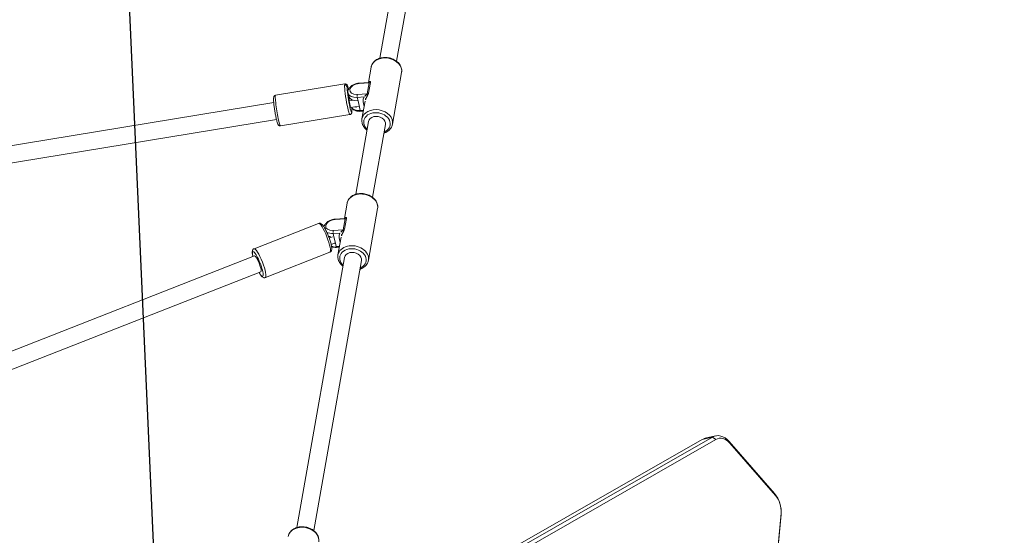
# Model space of a CAD drawing. Extents: x 5477758 to 5478338, y 5918296 to 5918502.
# Tile 121 of 138: x 5477951.689 to 5477952.61, y 5918463.41 to 5918463.892. Entities that reach past the tile are written whole.
import ezdxf

# ---------------------------------------------------------------- set-up
doc = ezdxf.new("R2010")
doc.units = 0
doc.layers.get('0').update_dxf_attribs({"linetype": 'CONTINUOUS', "lineweight": 13})
doc.layers.add('0_PROJEKTOWANE ZABAWKI', color=7, linetype='CONTINUOUS', lineweight=0)
doc.layers.add('0_WSPÓŁRZĘDNE_ODNOŚNIKI', color=6, linetype='CONTINUOUS', lineweight=15)
doc.styles.add('pktkecm$0$STANDARD', font='romans')
doc.dimstyles.new('pktkecm$0$ODNOŚNIKI', dxfattribs={"dimtxt": 17.5, "dimasz": 6, "dimexe": 7, "dimexo": 7, "dimgap": 7, "dimtad": 1, "dimtoh": 1, "dimdec": 0, "dimzin": 0, "dimdsep": 46, "dimtxsty": 'pktkecm$0$STANDARD', "dimblk": 'pktkecm$0$_Dot', "dimcen": 8, "dimdle": 7, "dimclrt": 2, "dimadec": 0, "dimazin": 0, "dimtfac": 1, "dimtdec": 0, "dimtofl": 0, "dimtmove": 0, "dimatfit": 3, "dimldrblk": 'pktkecm$0$_DotBlank', "dimfxl": 0, "dimtolj": 1, "dimtzin": 0, "dimarcsym": 0})

# ---------------------------------------------------------------- blocks, each defined once
blk = doc.blocks.new('zw$CEC1')
for p, q in [((1049.405152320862, -591.7832463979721), (1049.531937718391, -591.8031214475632)), ((1049.405152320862, -591.7832463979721), (1052.270743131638, -592.7281156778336)), ((1052.397528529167, -592.7479907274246), (1049.531937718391, -591.8031214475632)), ((1047.483071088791, -591.955393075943), (1041.756945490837, -595.0065200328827)), ((1041.93748998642, -594.9638041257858), (1047.663615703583, -591.9126771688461)), ((1047.663615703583, -591.9126771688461), (1047.483071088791, -591.955393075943)), ((1041.93748998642, -594.9638041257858), (1041.756945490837, -595.0065200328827)), ((1040.960575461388, -597.1259107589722), (1040.960575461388, -596.1359611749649)), ((1041.297724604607, -596.1737560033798), (1041.004280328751, -596.4299927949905)), ((1041.004280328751, -596.4299927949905), (1059.499388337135, -657.9572215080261)), ((1041.004280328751, -597.4199422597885), (1041.004280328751, -596.4299927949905)), ((1059.792832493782, -657.7009848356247), (1041.297724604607, -596.1737560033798)), ((1059.499388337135, -658.9471710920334), (1041.004280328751, -597.4199422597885)), ((979.5114288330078, -608.5349798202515), (1000.004487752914, -617.267462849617)), ((978.8842089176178, -610.0069156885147), (999.3772678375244, -618.739398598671)), ((1001.145027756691, -617.0469161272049), (1005.670899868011, -618.9754765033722)), ((1000.00819170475, -619.7147997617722), (1001.345499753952, -620.2846523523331)), ((1001.208769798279, -621.1318315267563), (1001.344727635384, -620.2900698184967)), ((1001.248608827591, -621.1637214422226), (1001.398201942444, -620.2375385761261)), ((1002.329480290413, -620.510774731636), (1001.376665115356, -620.1047619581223)), ((1001.398201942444, -620.2375385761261), (1002.35101723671, -620.6435512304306)), ((1005.535193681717, -619.6242020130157), (1011.914677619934, -622.3426216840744)), ((1002.35101723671, -620.6435512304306), (1002.201424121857, -621.5697340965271)), ((1002.4781280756, -621.6204857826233), (1002.579194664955, -620.9947476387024)), ((1002.9857391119, -620.9835896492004), (1004.534063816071, -621.6433602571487)), ((1003.786688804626, -621.324889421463), (1003.738945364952, -621.6204857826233)), ((1004.907973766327, -621.096137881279), (1011.287457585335, -623.8145575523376)), ((1002.4781280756, -621.6204857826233), (1002.793332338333, -621.6204857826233)), ((1002.648137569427, -622.0486419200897), (1002.621868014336, -622.4463596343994)), ((1002.793332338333, -621.6204857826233), (1003.423740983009, -621.6204857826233)), ((1003.252276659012, -622.4463596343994), (1003.306826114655, -621.6204857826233)), ((1003.423740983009, -621.6204857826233), (1003.738945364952, -621.6204857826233)), ((1003.817284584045, -621.6016240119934), (1003.85713326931, -621.3549072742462)), ((1013.055217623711, -622.1220749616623), (1017.581089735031, -624.0506353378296)), ((1000.987371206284, -622.4643156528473), (1000.553924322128, -629.0266579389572)), ((1001.882618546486, -622.3667278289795), (1002.197822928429, -622.3667278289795)), ((1002.621868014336, -622.4463596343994), (1002.164892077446, -622.3667278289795)), ((1003.252276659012, -622.4463596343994), (1002.621868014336, -622.4463596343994)), ((1003.881065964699, -622.6554461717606), (1003.447618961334, -629.2177883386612)), ((1011.91838157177, -624.7899587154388), (1013.255689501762, -625.3598111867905)), ((1017.445383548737, -624.6993609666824), (1041.094642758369, -634.7767610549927)), ((1013.118959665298, -626.206990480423), (1013.254917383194, -625.3652287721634)), ((1013.158798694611, -626.23888027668), (1013.308391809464, -625.3126974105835)), ((1014.239670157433, -625.5859335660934), (1013.286854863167, -625.1799209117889)), ((1013.308391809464, -625.3126974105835), (1014.26120698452, -625.7187101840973)), ((1014.26120698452, -625.7187101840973), (1014.111613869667, -626.6448930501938)), ((1014.388317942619, -626.6956446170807), (1014.489384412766, -626.0699064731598)), ((1014.388317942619, -626.6956446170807), (1014.703522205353, -626.6956446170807)), ((1014.672875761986, -626.8396462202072), (1014.719953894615, -627.1598368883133)), ((1014.703522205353, -626.6956446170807), (1015.333930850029, -626.6956446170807)), ((1014.89592897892, -626.0587484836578), (1016.44425368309, -626.7185192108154)), ((1015.344314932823, -627.1187059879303), (1015.282111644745, -626.6956446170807)), ((1015.333930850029, -626.6956446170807), (1015.649135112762, -626.6956446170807)), ((1015.696878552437, -626.4000483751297), (1015.649135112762, -626.6956446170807)), ((1015.727474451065, -626.6767829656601), (1015.76732313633, -626.4300661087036)), ((1016.818163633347, -626.1712968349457), (1040.467422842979, -636.2486968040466)), ((1016.029405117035, -627.3981359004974), (1016.973268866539, -633.8176093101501)), ((1013.160252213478, -627.819991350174), (1014.104116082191, -634.2394646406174)), ((1001.183977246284, -629.3500974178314), (998.9238150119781, -663.5687185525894)), ((1002.780498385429, -629.4555487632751), (1000.527389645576, -663.5673816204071)), ((1016.358784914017, -634.1066925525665), (1020.671201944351, -663.4366065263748)), ((1014.775804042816, -634.3394404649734), (1019.084174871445, -663.6418350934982))]:
    blk.add_line(p, q)
for centre, major_axis, ratio, start_param, end_param in [((1048.686701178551, -593.0848342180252), (-1.99999999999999, -1.479927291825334e-13), 0.7071067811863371, 4.27605666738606, 5.358160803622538), ((1048.686701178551, -592.8727022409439), (1.699999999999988, -1.225686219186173e-13), 0.7071067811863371, 1.1344640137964, 2.216568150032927), ((1042.960575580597, -596.1359611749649), (-1.99999999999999, -1.332267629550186e-15), 0.7071067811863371, 5.358160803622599, 6.492624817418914), ((1042.960575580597, -595.9238291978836), (-1.70000000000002, -1.193489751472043e-15), 0.7071067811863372, 5.358160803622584, 6.49262481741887), ((1042.960575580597, -597.1259107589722), (-2.00000000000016, -1.609823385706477e-15), 0.7071067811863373, 0, 0.2094395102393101), ((1000.576609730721, -618.3808579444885), (-0.5684180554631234, -1.333941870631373), 0.7622173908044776, 3.141592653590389, 6.283185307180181), ((1005.102481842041, -620.3094183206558), (0.5684180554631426, 1.333941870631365), 0.7622173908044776, 6.038236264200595e-13, 3.141592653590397), ((1005.221583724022, -620.360170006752), (-0.4900155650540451, -1.14994988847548), 0.7622173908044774, 2.265294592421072, 7.159483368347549), ((1001.240599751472, -620.2375385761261), (-0.07840249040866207, -0.1839919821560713), 0.7622173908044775, 1.884843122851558, 2.641299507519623), ((1005.221583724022, -620.360170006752), (0.3136099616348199, 0.7359679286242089), 0.7622173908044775, 5.994696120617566e-13, 3.141592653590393), ((1001.725016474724, -621.3667278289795), (-1.874472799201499e-13, -0.8000000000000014), 0.6156614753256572, 4.455825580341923, 7.597418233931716), ((1001.406211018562, -621.1637214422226), (-0.1974412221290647, 0.03188986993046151), 0.1999639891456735, 6.384411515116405e-12, 0.6794331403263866), ((1002.193415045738, -620.6435512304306), (0.07840249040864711, 0.1839919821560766), 0.7622173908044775, 5.026435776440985, 5.782892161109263), ((1002.698296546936, -621.0454992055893), (0.1214692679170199, 0.1588874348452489), 0.6354086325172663, 0.1607775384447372, 1.731573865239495), ((1003.43505525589, -619.5988961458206), (-0.64682054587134, -1.517933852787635), 0.7622173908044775, 6.091042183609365, 6.780665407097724), ((1003.554157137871, -619.6496477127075), (-0.5684180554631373, -1.3339418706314), 0.7622173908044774, 6.091042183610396, 6.283185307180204), ((1002.447353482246, -622.3610221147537), (1.247282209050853, -0.08238380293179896), 0.08405861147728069, 2.406622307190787, 7.102389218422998), ((1001.882618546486, -621.3667278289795), (-1.151856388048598e-14, -1.000000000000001), 0.6156614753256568, 0, 1.314232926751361), ((1002.197822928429, -621.3667278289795), (-1.226796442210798e-14, -1.000000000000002), 0.6156614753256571, 0, 1.314232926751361), ((1002.359026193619, -621.5697340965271), (0.1974412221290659, -0.03188986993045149), 0.1999639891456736, 3.821025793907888, 5.391822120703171), ((1003.143435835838, -621.3667278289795), (-2.343125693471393e-13, -1.000000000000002), 0.6156614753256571, 0.1883386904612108, 1.314232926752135), ((1002.828231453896, -621.3667278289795), (-2.34340324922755e-13, -1.000000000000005), 0.6156614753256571, 0.8204199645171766, 1.314232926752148), ((1003.619843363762, -621.5697340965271), (0.1974412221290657, -0.03188986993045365), 0.1999639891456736, 5.39182212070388, 6.283185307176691), ((1012.48679959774, -623.4560168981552), (-0.5684180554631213, -1.333941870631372), 0.7622173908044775, 3.141592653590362, 6.283185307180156), ((1002.434218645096, -622.5598808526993), (-1.446847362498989, 0.09556521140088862), 0.0840586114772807, 4.670069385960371e-12, 3.141592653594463), ((1017.012671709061, -625.3845772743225), (0.5684180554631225, 1.333941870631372), 0.7622173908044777, 6.42698978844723e-13, 3.141592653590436), ((1017.131773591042, -625.4353288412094), (-0.4900155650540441, -1.149949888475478), 0.7622173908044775, 2.265294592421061, 7.159483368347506), ((1017.131773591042, -625.4353288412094), (0.3136099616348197, 0.7359679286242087), 0.7622173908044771, 5.996516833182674e-13, 3.141592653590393), ((1013.150789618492, -625.3126974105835), (-0.07840249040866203, -0.1839919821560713), 0.7622173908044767, 1.884843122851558, 2.641299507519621), ((1014.103604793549, -625.7187101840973), (0.07840249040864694, 0.1839919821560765), 0.7622173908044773, 5.026435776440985, 5.782892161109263), ((1014.608486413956, -626.1206580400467), (0.1214692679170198, 0.1588874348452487), 0.6354086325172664, 0.1607775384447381, 1.731573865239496), ((1015.46434700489, -624.7248066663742), (-0.5684180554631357, -1.333941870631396), 0.7622173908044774, 6.091042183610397, 6.283185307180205), ((1013.635206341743, -626.4418866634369), (-1.87516668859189e-13, -0.8000000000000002), 0.6156614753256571, 4.455825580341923, 7.597418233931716), ((1013.316400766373, -626.23888027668), (-0.197441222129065, 0.03188986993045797), 0.1999639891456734, 2.644021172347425e-12, 0.6794331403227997), ((1014.269216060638, -626.6448930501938), (0.1974412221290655, -0.03188986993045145), 0.1999639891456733, 3.821025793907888, 5.39182212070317), ((1013.792808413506, -626.4418866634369), (1.706412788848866e-13, 0.9999999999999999), 0.6156614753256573, 3.769361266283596, 4.455825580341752), ((1015.34524512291, -624.674054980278), (-0.6468205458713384, -1.517933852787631), 0.7622173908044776, 6.091042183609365, 6.780665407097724), ((1014.108012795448, -626.4418866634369), (1.709188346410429e-13, 1.000000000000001), 0.6156614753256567, 3.871905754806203, 4.455825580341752), ((1014.738421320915, -626.4418866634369), (-2.343958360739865e-13, -0.9999999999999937), 0.615661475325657, 1.161722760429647, 1.314232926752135), ((1015.053625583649, -626.4418866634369), (-2.345901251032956e-13, -1.000000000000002), 0.615661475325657, 0.8216943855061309, 1.314232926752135), ((1015.530033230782, -626.6448930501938), (0.1974412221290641, -0.031889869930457), 0.1999639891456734, 5.391822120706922, 6.283185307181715), ((1014.594828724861, -627.6090636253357), (-1.434576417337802, -0.2109277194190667), 0.1830440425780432, 3.141592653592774, 6.283185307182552), ((1002.000771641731, -629.1222231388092), (1.446847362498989, -0.0955652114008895), 0.08405861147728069, 3.141592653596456, 6.283185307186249), ((1015.538692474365, -634.0285369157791), (1.434576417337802, 0.2109277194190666), 0.1830440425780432, 2.980901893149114e-12, 3.141592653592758), ((1015.567294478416, -634.2230664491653), (-1.236703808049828, -0.1818342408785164), 0.1830440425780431, 2.265294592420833, 7.159483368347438), ((1015.567294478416, -634.2230664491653), (0.7914904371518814, 0.1163739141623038), 0.183044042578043, 0, 3.141592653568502), ((1041.666764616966, -635.8901561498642), (-0.5684180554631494, -1.333941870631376), 0.7622173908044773, 3.141592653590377, 6.28318530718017)]:
    blk.add_ellipse(centre, major_axis=major_axis, ratio=ratio, start_param=start_param, end_param=end_param)
for points, knots in [([(1001.145027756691, -617.0469161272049), (1001.0358325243, -617.0003858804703), (1000.917685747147, -616.9752144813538), (1000.674192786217, -616.9689074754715), (1000.548872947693, -616.9889302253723), (1000.299905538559, -617.072291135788), (1000.176679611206, -617.1379166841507), (999.945378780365, -617.3088376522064), (999.8379675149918, -617.4154894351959), (999.6513266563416, -617.6581873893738), (999.5724444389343, -617.7945498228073), (999.4515016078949, -618.0829184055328), (999.4095153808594, -618.2349228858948), (999.3672835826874, -618.5397117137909), (999.3669545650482, -618.6924842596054), (999.4096881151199, -618.9827027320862), (999.4522577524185, -619.1203591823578), (999.5769245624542, -619.3629161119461), (999.6575990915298, -619.4688318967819), (999.8304538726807, -619.6212176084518), (999.9160768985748, -619.6755480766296), (1000.00819170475, -619.7147997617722)], [1.256749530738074, 1.256749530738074, 1.256749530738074, 1.256749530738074, 1.549785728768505, 1.549785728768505, 1.851549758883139, 1.851549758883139, 2.170430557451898, 2.170430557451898, 2.500845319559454, 2.500845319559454, 2.835019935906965, 2.835019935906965, 3.169762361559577, 3.169762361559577, 3.503864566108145, 3.503864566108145, 3.833854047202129, 3.833854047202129, 4.151143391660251, 4.151143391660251, 4.398342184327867, 4.398342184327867, 4.398342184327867, 4.398342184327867]), ([(1006.301823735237, -619.9508776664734), (1006.299181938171, -619.9175614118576), (1006.295455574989, -619.8845026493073), (1006.269403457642, -619.7075736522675), (1006.226833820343, -619.5699172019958), (1006.102166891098, -619.3273601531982), (1006.021492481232, -619.2214443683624), (1005.848637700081, -619.0690588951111), (1005.763014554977, -619.014728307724), (1005.670899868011, -618.9754765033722)], [6.570589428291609, 6.570589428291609, 6.570589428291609, 6.570589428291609, 6.645457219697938, 6.645457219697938, 6.975446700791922, 6.975446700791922, 7.292736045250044, 7.292736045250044, 7.53993483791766, 7.53993483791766, 7.53993483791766, 7.53993483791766]), ([(1001.376665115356, -620.1047619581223), (1001.326921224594, -620.0835651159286), (1001.294134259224, -620.0886253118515), (1001.269364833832, -620.1226794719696), (1001.272040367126, -620.1478877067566), (1001.29675257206, -620.1932530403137), (1001.311184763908, -620.2118434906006), (1001.334966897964, -620.2352492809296), (1001.339503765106, -620.239499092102), (1001.344272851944, -620.2437613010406)], [-0.7059006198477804, -0.7059006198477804, -0.7059006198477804, -0.7059006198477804, -0.4553058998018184, -0.4553058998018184, -0.2294177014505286, -0.2294177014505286, -0.08823757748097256, -0.08823757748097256, -0.05710798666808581, -0.05710798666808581, -0.05710798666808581, -0.05710798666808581]), ([(1001.338990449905, -620.2272357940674), (1001.338990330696, -620.2272363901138), (1001.338995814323, -620.2272468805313), (1001.339199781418, -620.2276293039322), (1001.341269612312, -620.2310956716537), (1001.345332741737, -620.2479600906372), (1001.347361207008, -620.2593810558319), (1001.346013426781, -620.2805265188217), (1001.345526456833, -620.2851229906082), (1001.344727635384, -620.2900698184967)], [0.2462609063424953, 0.2462609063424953, 0.2462609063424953, 0.2462609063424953, 0.2510164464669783, 0.2510164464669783, 0.3346885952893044, 0.3346885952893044, 0.4014939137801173, 0.4014939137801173, 0.4183607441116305, 0.4183607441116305, 0.4183607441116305, 0.4183607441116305]), ([(1001.344715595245, -620.2900642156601), (1001.34551012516, -620.2851821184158), (1001.34649336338, -620.2804886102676), (1001.35563313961, -620.2456736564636), (1001.373329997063, -620.2269401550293), (1001.398201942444, -620.2375385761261)], [0.4183607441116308, 0.4183607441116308, 0.4183607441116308, 0.4183607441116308, 0.4553058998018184, 0.4553058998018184, 0.7059006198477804, 0.7059006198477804, 0.7059006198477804, 0.7059006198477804]), ([(1001.882618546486, -622.3667278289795), (1001.814830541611, -622.3667278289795), (1001.747288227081, -622.352657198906), (1001.617507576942, -622.2991009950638), (1001.556198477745, -622.2579874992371), (1001.439100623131, -622.1493992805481), (1001.385866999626, -622.0785466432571), (1001.294173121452, -621.9134885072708), (1001.257571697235, -621.8175073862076), (1001.206798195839, -621.6144194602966), (1001.192806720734, -621.5072438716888), (1001.188481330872, -621.3096953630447), (1001.194608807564, -621.2195074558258), (1001.208769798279, -621.1318315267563)], [1.314232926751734, 1.314232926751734, 1.314232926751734, 1.314232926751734, 1.563032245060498, 1.563032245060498, 1.832996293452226, 1.832996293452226, 2.15093193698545, 2.15093193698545, 2.499293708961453, 2.499293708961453, 2.849480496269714, 2.849480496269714, 3.141592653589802, 3.141592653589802, 3.141592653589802, 3.141592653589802]), ([(1002.802037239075, -620.876305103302), (1002.760231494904, -620.8443446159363), (1002.710738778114, -620.8036780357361), (1002.61160504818, -620.7193918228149), (1002.562183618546, -620.67622423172), (1002.480741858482, -620.6091760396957), (1002.448979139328, -620.584085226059), (1002.398749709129, -620.5488729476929), (1002.379804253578, -620.5367183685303), (1002.350488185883, -620.5204672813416), (1002.339645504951, -620.5151063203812), (1002.329480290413, -620.510774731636)], [-0.7066378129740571, -0.7066378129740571, -0.7066378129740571, -0.7066378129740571, -0.4739907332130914, -0.4739907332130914, -0.2642385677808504, -0.2642385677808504, -0.1331434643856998, -0.1331434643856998, -0.05120902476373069, -0.05120902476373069, -3.851859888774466e-33, -3.851859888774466e-33, -3.851859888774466e-33, -3.851859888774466e-33]), ([(1002.35101723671, -620.6435512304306), (1002.35609972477, -620.6457170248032), (1002.361471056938, -620.6490342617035), (1002.375876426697, -620.6604033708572), (1002.385075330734, -620.6700083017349), (1002.409280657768, -620.6997026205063), (1002.424414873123, -620.7224916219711), (1002.46315407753, -620.7856839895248), (1002.486613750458, -620.828490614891), (1002.534228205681, -620.9148856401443), (1002.558345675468, -620.9583787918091), (1002.579194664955, -620.9947476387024)], [3.851859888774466e-33, 3.851859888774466e-33, 3.851859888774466e-33, 3.851859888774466e-33, 0.05120902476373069, 0.05120902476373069, 0.1331434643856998, 0.1331434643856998, 0.2642385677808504, 0.2642385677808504, 0.4739907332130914, 0.4739907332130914, 0.7066378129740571, 0.7066378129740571, 0.7066378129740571, 0.7066378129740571]), ([(1000.987371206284, -622.4643156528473), (1000.989013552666, -622.4394515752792), (1000.995388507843, -622.4151387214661), (1001.014040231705, -622.3722019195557), (1001.026423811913, -622.354329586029), (1001.053244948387, -622.3232029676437), (1001.067453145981, -622.3117643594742), (1001.097951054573, -622.2904688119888), (1001.112835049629, -622.2832951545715), (1001.154768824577, -622.2653585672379), (1001.177146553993, -622.2599996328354), (1001.258164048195, -622.2429957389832), (1001.321700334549, -622.2371519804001), (1001.439837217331, -622.2306767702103), (1001.480866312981, -622.2291408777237), (1001.524941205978, -622.2281118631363)], [5.378392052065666, 5.378392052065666, 5.378392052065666, 5.378392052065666, 5.408482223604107, 5.408482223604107, 5.441585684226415, 5.441585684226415, 5.482916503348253, 5.482916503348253, 5.542330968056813, 5.542330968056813, 5.670228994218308, 5.670228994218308, 5.984388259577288, 5.984388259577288, 6.132234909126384, 6.132234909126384, 6.132234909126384, 6.132234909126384]), ([(1003.258411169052, -622.353484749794), (1003.286664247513, -622.346922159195), (1003.314301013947, -622.337993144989), (1003.406766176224, -622.2998358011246), (1003.466632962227, -622.260138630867), (1003.572085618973, -622.1639592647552), (1003.617903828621, -622.1074571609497), (1003.696424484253, -621.982670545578), (1003.729155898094, -621.9143112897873), (1003.781826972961, -621.7694478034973), (1003.801749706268, -621.6929247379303), (1003.815904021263, -621.6100506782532), (1003.816603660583, -621.6058403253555), (1003.817284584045, -621.6016240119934)], [5.110993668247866, 5.110993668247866, 5.110993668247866, 5.110993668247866, 5.217751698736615, 5.217751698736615, 5.48059828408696, 5.48059828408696, 5.743444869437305, 5.743444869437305, 6.006291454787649, 6.006291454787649, 6.269138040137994, 6.269138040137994, 6.283185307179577, 6.283185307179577, 6.283185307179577, 6.283185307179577]), ([(1004.534063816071, -621.6433602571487), (1004.643259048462, -621.6898903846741), (1004.761405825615, -621.7150620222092), (1005.004898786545, -621.7213687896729), (1005.130218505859, -621.7013462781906), (1005.379186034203, -621.617985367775), (1005.502411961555, -621.5523597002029), (1005.635837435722, -621.4537642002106), (1005.655376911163, -621.4385544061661), (1005.674603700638, -621.4228135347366)], [4.398342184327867, 4.398342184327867, 4.398342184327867, 4.398342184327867, 4.691378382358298, 4.691378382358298, 4.993142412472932, 4.993142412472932, 5.312023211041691, 5.312023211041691, 5.367687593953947, 5.367687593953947, 5.367687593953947, 5.367687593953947]), ([(1013.055217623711, -622.1220749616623), (1012.946022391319, -622.075544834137), (1012.827875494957, -622.0503733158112), (1012.584382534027, -622.0440664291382), (1012.459062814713, -622.0640890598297), (1012.210095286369, -622.1474498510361), (1012.086869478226, -622.2130755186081), (1011.855568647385, -622.3839966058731), (1011.748157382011, -622.4906482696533), (1011.561516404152, -622.7333462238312), (1011.482634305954, -622.869708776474), (1011.361691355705, -623.1580772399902), (1011.31970512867, -623.3100817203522), (1011.277473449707, -623.6148706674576), (1011.277144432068, -623.7676430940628), (1011.31987786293, -624.0578616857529), (1011.362447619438, -624.1955180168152), (1011.487114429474, -624.4380750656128), (1011.567788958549, -624.5439908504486), (1011.7406437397, -624.6963764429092), (1011.826266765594, -624.750706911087), (1011.91838157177, -624.7899587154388)], [1.256749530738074, 1.256749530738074, 1.256749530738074, 1.256749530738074, 1.549785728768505, 1.549785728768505, 1.851549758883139, 1.851549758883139, 2.170430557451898, 2.170430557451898, 2.500845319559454, 2.500845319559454, 2.835019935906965, 2.835019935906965, 3.169762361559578, 3.169762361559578, 3.503864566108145, 3.503864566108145, 3.833854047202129, 3.833854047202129, 4.151143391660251, 4.151143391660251, 4.398342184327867, 4.398342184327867, 4.398342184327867, 4.398342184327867]), ([(1003.306821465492, -622.3397554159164), (1003.400541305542, -622.3531770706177), (1003.482351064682, -622.3670154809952), (1003.638492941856, -622.399710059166), (1003.690973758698, -622.4043955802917), (1003.784816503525, -622.4624109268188), (1003.798716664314, -622.4719220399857), (1003.830554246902, -622.5026174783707), (1003.849419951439, -622.5239642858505), (1003.873813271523, -622.5805660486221), (1003.880940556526, -622.6083300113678), (1003.881592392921, -622.643678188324), (1003.881454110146, -622.6495702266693), (1003.881065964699, -622.6554461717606)], [7.687126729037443, 7.687126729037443, 7.687126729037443, 7.687126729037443, 7.983590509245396, 7.983590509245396, 8.362841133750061, 8.362841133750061, 8.420752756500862, 8.420752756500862, 8.477008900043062, 8.477008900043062, 8.512873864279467, 8.512873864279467, 8.51998470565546, 8.51998470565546, 8.51998470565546, 8.51998470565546]), ([(1018.212013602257, -625.0260365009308), (1018.209371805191, -624.9927203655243), (1018.205645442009, -624.9596614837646), (1018.179593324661, -624.7827324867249), (1018.137023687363, -624.6450760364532), (1018.012356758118, -624.4025191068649), (1017.931682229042, -624.2966032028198), (1017.758827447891, -624.1442176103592), (1017.673204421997, -624.0898872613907), (1017.581089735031, -624.0506353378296)], [6.570589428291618, 6.570589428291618, 6.570589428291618, 6.570589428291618, 6.645457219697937, 6.645457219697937, 6.975446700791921, 6.975446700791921, 7.292736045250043, 7.292736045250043, 7.53993483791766, 7.53993483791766, 7.53993483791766, 7.53993483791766]), ([(1013.286854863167, -625.1799209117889), (1013.237111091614, -625.1587240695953), (1013.204324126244, -625.1637841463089), (1013.179554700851, -625.1978384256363), (1013.182230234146, -625.2230466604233), (1013.20694231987, -625.2684119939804), (1013.221374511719, -625.2870024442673), (1013.245156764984, -625.310408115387), (1013.249693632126, -625.3146580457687), (1013.254462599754, -625.318920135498)], [-0.7059006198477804, -0.7059006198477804, -0.7059006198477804, -0.7059006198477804, -0.4553058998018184, -0.4553058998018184, -0.2294177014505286, -0.2294177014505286, -0.08823757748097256, -0.08823757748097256, -0.05710798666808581, -0.05710798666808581, -0.05710798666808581, -0.05710798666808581]), ([(1013.249180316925, -625.3023946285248), (1013.249180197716, -625.3023953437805), (1013.249185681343, -625.302405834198), (1013.249389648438, -625.3027881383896), (1013.251459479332, -625.3062546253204), (1013.255522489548, -625.3231189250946), (1013.257551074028, -625.3345400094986), (1013.256203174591, -625.3556854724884), (1013.255716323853, -625.3602819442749), (1013.254917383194, -625.3652287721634)], [0.2462609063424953, 0.2462609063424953, 0.2462609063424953, 0.2462609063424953, 0.2510164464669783, 0.2510164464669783, 0.3346885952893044, 0.3346885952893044, 0.4014939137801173, 0.4014939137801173, 0.4183607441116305, 0.4183607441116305, 0.4183607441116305, 0.4183607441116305]), ([(1013.254905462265, -625.3652230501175), (1013.255699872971, -625.3603410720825), (1013.2566832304, -625.355647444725), (1013.26582300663, -625.320832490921), (1013.283519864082, -625.3020989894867), (1013.308391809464, -625.3126974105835)], [0.4183607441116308, 0.4183607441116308, 0.4183607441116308, 0.4183607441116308, 0.4553058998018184, 0.4553058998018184, 0.7059006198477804, 0.7059006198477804, 0.7059006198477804, 0.7059006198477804]), ([(1014.712227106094, -625.9514640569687), (1014.670421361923, -625.919503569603), (1014.620928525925, -625.8788368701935), (1014.521794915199, -625.7945507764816), (1014.472373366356, -625.7513830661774), (1014.390931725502, -625.6843349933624), (1014.359169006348, -625.6592440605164), (1014.308939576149, -625.6240319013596), (1014.289994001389, -625.6118772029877), (1014.260678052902, -625.595626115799), (1014.249835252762, -625.5902651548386), (1014.239670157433, -625.5859335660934)], [-0.7066378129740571, -0.7066378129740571, -0.7066378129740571, -0.7066378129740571, -0.4739907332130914, -0.4739907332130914, -0.2642385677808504, -0.2642385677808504, -0.1331434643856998, -0.1331434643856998, -0.05120902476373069, -0.05120902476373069, -3.851859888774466e-33, -3.851859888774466e-33, -3.851859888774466e-33, -3.851859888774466e-33]), ([(1014.26120698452, -625.7187101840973), (1014.266289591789, -625.7208759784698), (1014.271660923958, -625.7241930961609), (1014.286066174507, -625.7355623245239), (1014.295265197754, -625.7451672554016), (1014.319470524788, -625.7748614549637), (1014.334604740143, -625.7976504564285), (1014.37334394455, -625.8608429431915), (1014.396803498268, -625.9036495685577), (1014.444418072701, -625.9900444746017), (1014.468535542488, -626.0335376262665), (1014.489384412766, -626.0699064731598)], [3.851859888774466e-33, 3.851859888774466e-33, 3.851859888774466e-33, 3.851859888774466e-33, 0.05120902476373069, 0.05120902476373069, 0.1331434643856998, 0.1331434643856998, 0.2642385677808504, 0.2642385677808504, 0.4739907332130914, 0.4739907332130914, 0.7066378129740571, 0.7066378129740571, 0.7066378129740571, 0.7066378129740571]), ([(1013.593958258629, -627.4016016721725), (1013.526919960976, -627.3737397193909), (1013.466049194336, -627.3328319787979), (1013.34929049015, -627.2245579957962), (1013.296056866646, -627.1537054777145), (1013.204362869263, -626.9886474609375), (1013.167761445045, -626.8926663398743), (1013.116988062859, -626.6895784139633), (1013.102996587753, -626.5824027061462), (1013.098671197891, -626.3848543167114), (1013.104798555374, -626.2946664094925), (1013.118959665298, -626.206990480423)], [1.564734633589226, 1.564734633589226, 1.564734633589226, 1.564734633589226, 1.832996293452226, 1.832996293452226, 2.15093193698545, 2.15093193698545, 2.499293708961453, 2.499293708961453, 2.849480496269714, 2.849480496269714, 3.141592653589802, 3.141592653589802, 3.141592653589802, 3.141592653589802]), ([(1015.563112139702, -627.1269007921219), (1015.564534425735, -627.1246825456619), (1015.565948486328, -627.1224564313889), (1015.606614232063, -627.0578294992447), (1015.639345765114, -626.9894701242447), (1015.692016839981, -626.844606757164), (1015.711939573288, -626.7680835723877), (1015.726093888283, -626.6852095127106), (1015.726793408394, -626.6809990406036), (1015.727474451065, -626.6767829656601)], [5.734034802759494, 5.734034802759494, 5.734034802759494, 5.734034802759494, 5.743444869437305, 5.743444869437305, 6.006291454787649, 6.006291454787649, 6.269138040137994, 6.269138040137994, 6.283185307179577, 6.283185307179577, 6.283185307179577, 6.283185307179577]), ([(1016.44425368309, -626.7185192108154), (1016.553448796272, -626.7650493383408), (1016.671595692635, -626.7902208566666), (1016.915088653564, -626.7965277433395), (1017.040408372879, -626.776505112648), (1017.289375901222, -626.6931442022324), (1017.412601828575, -626.6275186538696), (1017.546027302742, -626.5289231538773), (1017.565566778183, -626.5137132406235), (1017.584793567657, -626.4979724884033)], [4.398342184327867, 4.398342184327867, 4.398342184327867, 4.398342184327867, 4.691378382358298, 4.691378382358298, 4.993142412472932, 4.993142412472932, 5.312023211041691, 5.312023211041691, 5.367687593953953, 5.367687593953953, 5.367687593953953, 5.367687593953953]), ([(1016.029405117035, -627.3981359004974), (1016.02427983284, -627.3632776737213), (1016.011063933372, -627.3301870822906), (1015.975222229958, -627.2728596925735), (1015.952340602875, -627.2504243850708), (1015.894046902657, -627.2049690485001), (1015.859252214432, -627.1891837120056), (1015.724302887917, -627.1399381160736), (1015.61324441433, -627.1274086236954), (1015.360892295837, -627.1164640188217), (1015.230938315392, -627.1183716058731), (1014.959910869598, -627.1340831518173), (1014.820397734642, -627.1471087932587), (1014.539624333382, -627.1823378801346), (1014.39850461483, -627.2043936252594), (1014.126172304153, -627.2555782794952), (1013.995067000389, -627.2846971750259), (1013.75276196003, -627.3482021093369), (1013.64228785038, -627.3825545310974), (1013.443513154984, -627.4584505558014), (1013.35988342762, -627.4971888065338), (1013.257055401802, -627.5760375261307), (1013.227137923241, -627.6028592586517), (1013.188562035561, -627.6626907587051), (1013.177538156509, -627.6840869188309), (1013.159192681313, -627.7417259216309), (1013.154541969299, -627.7811542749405), (1013.160252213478, -627.819991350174)], [2.247519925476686, 2.247519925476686, 2.247519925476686, 2.247519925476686, 2.327507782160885, 2.327507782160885, 2.420628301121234, 2.420628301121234, 2.573786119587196, 2.573786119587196, 3.010022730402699, 3.010022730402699, 3.368810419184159, 3.368810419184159, 3.703175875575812, 3.703175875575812, 4.03250816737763, 4.03250816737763, 4.362581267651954, 4.362581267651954, 4.700276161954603, 4.700276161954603, 5.071592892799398, 5.071592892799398, 5.230352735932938, 5.230352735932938, 5.299994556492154, 5.299994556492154, 5.389112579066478, 5.389112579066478, 5.389112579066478, 5.389112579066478]), ([(1003.447618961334, -629.2177883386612), (1003.445976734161, -629.2426525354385), (1003.439601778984, -629.2669653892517), (1003.420950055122, -629.3099021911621), (1003.408566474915, -629.3277745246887), (1003.38174533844, -629.3589010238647), (1003.367537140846, -629.3703396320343), (1003.337039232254, -629.3916352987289), (1003.322155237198, -629.398808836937), (1003.28022146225, -629.4167454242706), (1003.257843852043, -629.4221043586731), (1003.176826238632, -629.4391083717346), (1003.113289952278, -629.4449521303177), (1002.94088613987, -629.4544017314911), (1002.829216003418, -629.4563100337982), (1002.586543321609, -629.4543863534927), (1002.458174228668, -629.4509822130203), (1002.19157576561, -629.4397038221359), (1002.05359852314, -629.4318984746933), (1001.780368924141, -629.4126842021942), (1001.645171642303, -629.4012893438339), (1001.389941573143, -629.3759347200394), (1001.270072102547, -629.361975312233), (1001.055233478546, -629.3324095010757), (1000.961210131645, -629.3168833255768), (1000.796497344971, -629.2823939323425), (1000.74401652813, -629.2777084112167), (1000.650173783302, -629.2196930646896), (1000.636273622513, -629.2101819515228), (1000.604436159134, -629.1794865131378), (1000.585570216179, -629.1581398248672), (1000.561177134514, -629.1015380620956), (1000.554049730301, -629.0737738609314), (1000.553397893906, -629.0384259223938), (1000.553536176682, -629.0325337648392), (1000.553924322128, -629.0266579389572)], [2.236799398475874, 2.236799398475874, 2.236799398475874, 2.236799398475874, 2.266889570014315, 2.266889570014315, 2.299993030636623, 2.299993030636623, 2.341323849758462, 2.341323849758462, 2.400738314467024, 2.400738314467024, 2.528636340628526, 2.528636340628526, 2.842795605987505, 2.842795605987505, 3.202867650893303, 3.202867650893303, 3.533004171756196, 3.533004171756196, 3.858141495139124, 3.858141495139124, 4.1824414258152, 4.1824414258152, 4.508442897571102, 4.508442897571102, 4.841997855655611, 4.841997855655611, 5.22124848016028, 5.22124848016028, 5.27916010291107, 5.27916010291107, 5.33541624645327, 5.33541624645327, 5.371281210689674, 5.371281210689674, 5.378392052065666, 5.378392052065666, 5.378392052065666, 5.378392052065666]), ([(1014.104116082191, -634.2394646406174), (1014.109241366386, -634.2743228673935), (1014.122457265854, -634.3074135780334), (1014.15829885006, -634.3647410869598), (1014.181180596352, -634.3871762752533), (1014.23947429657, -634.432631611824), (1014.274268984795, -634.4484169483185), (1014.40921831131, -634.4976625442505), (1014.520276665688, -634.5101920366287), (1014.704148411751, -634.5181666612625), (1014.752050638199, -634.5190426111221), (1014.802186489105, -634.5188745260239)], [5.389112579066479, 5.389112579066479, 5.389112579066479, 5.389112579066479, 5.469100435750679, 5.469100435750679, 5.562220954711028, 5.562220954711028, 5.715378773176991, 5.715378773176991, 6.151615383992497, 6.151615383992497, 6.294658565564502, 6.294658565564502, 6.294658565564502, 6.294658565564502]), ([(1016.385167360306, -634.2861267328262), (1016.457981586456, -634.2645075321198), (1016.525152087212, -634.2420952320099), (1016.690008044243, -634.1791501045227), (1016.773637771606, -634.1404118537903), (1016.876465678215, -634.0615631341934), (1016.906383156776, -634.0347414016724), (1016.944959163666, -633.9749097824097), (1016.955982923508, -633.9535137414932), (1016.974328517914, -633.8958747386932), (1016.978979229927, -633.8564463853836), (1016.973268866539, -633.8176093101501)], [7.625159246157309, 7.625159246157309, 7.625159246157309, 7.625159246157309, 7.841868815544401, 7.841868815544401, 8.213185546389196, 8.213185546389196, 8.371945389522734, 8.371945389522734, 8.441587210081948, 8.441587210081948, 8.530705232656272, 8.530705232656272, 8.530705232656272, 8.530705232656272]), ([(1042.235182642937, -634.5562143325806), (1042.125987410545, -634.509684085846), (1042.007840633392, -634.4845125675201), (1041.764347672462, -634.4782056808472), (1041.639027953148, -634.498228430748), (1041.390060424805, -634.5815892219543), (1041.266834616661, -634.6472147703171), (1041.03553378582, -634.8181358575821), (1040.928122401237, -634.9247875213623), (1040.741481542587, -635.1674855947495), (1040.66259932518, -635.303848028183), (1040.541656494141, -635.5922164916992), (1040.499670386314, -635.7442210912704), (1040.457438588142, -636.0490099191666), (1040.457109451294, -636.2017823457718), (1040.499843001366, -636.4920009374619), (1040.542412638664, -636.6296573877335), (1040.667079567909, -636.8722143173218), (1040.747753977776, -636.9781301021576), (1040.920608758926, -637.1305158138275), (1041.00623190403, -637.184846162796), (1041.098346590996, -637.2240979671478)], [1.256749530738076, 1.256749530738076, 1.256749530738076, 1.256749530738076, 1.549785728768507, 1.549785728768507, 1.851549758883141, 1.851549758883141, 2.1704305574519, 2.1704305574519, 2.500845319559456, 2.500845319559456, 2.835019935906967, 2.835019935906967, 3.169762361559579, 3.169762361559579, 3.503864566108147, 3.503864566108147, 3.833854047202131, 3.833854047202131, 4.151143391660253, 4.151143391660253, 4.398342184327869, 4.398342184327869, 4.398342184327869, 4.398342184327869])]:
    blk.add_open_spline(points, degree=3, knots=knots)
blk = doc.blocks.new('pktkecm$0$_Dot')
at = {"color": 0, "linetype": 'ByBlock', "lineweight": -2}
blk.add_line((-0.5, 0), (-1, 0), dxfattribs=at)
at = {"color": 0, "linetype": 'ByBlock', "const_width": 0.5}
blk.add_lwpolyline([(-0.25, 0, 1), (0.25, 0, 1)], format="xyb", close=True, dxfattribs=at)
blk = doc.blocks.new('pktkecm$0$_DotBlank')
at = {"color": 0, "linetype": 'ByBlock', "lineweight": -2}
blk.add_line((-0.5, 0), (-1, 0), dxfattribs=at)
blk.add_circle((0, 0), 0.5, dxfattribs=at)

msp = doc.modelspace()

# ---------------------------------------------------------------- block references
at = {"layer": '0_PROJEKTOWANE ZABAWKI', "xscale": 0.009981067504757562, "yscale": 0.009981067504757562, "zscale": 0.009981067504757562, "rotation": 283.0720937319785}
msp.add_blockref('zw$CEC1', (5477955.785412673, 5918474.969202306), dxfattribs=at)

# ---------------------------------------------------------------- leaders
at = {"layer": '0_WSPÓŁRZĘDNE_ODNOŚNIKI', "lineweight": -3}
msp.add_leader([(5477951.209519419, 5918477.101817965), (5477951.850971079, 5918462.564484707)], dimstyle='pktkecm$0$ODNOŚNIKI', override={"dimasz": 2.8}, dxfattribs=at)

doc.saveas('drawing.dxf')
